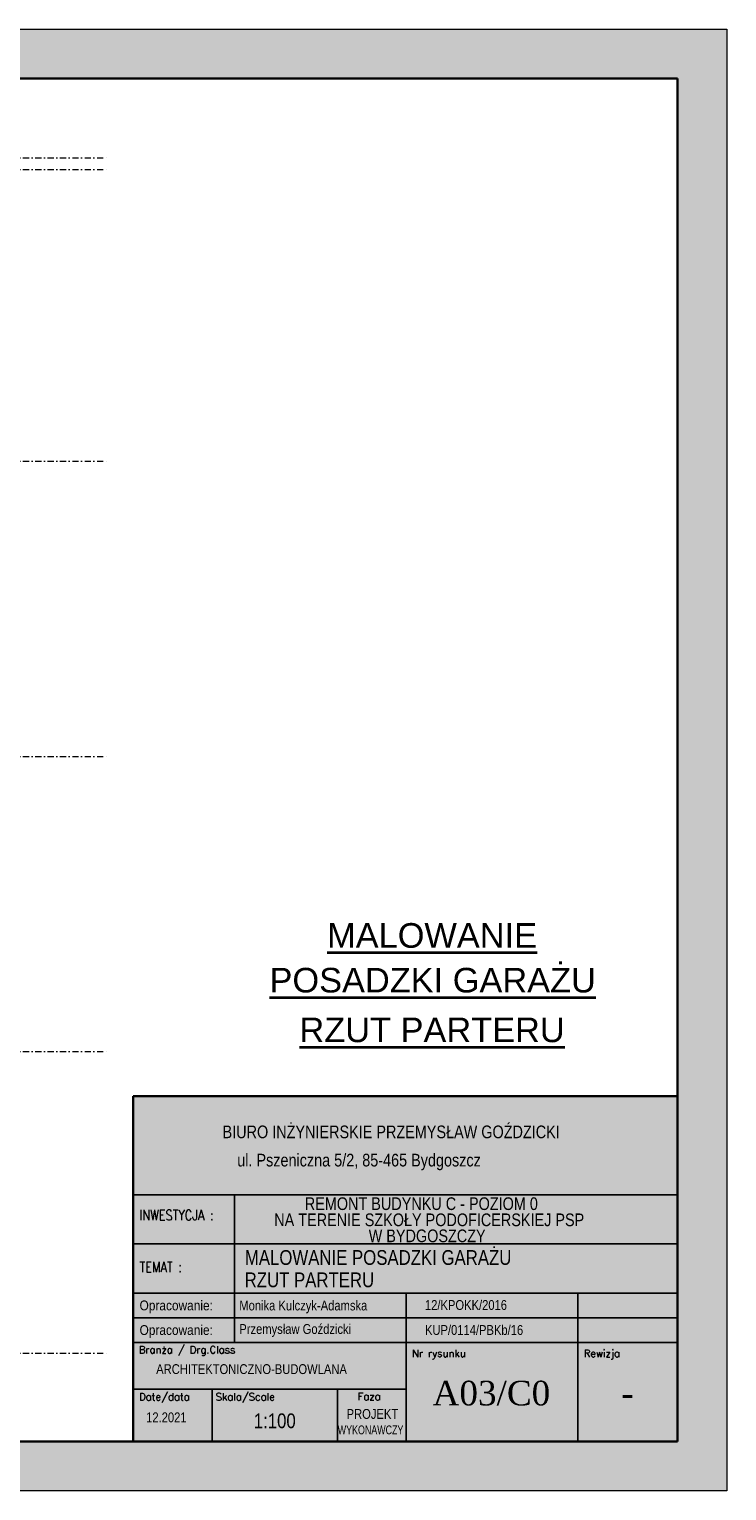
# Model space of a CAD drawing. Header units: millimetres. Extents: x 14137 to 18337, y -970 to 2231.
# Tile 5 of 5: x 16919 to 18337, y -754 to 2216. Entities that reach past the tile are written whole.
import ezdxf
from ezdxf.enums import TextEntityAlignment as Align

# ---------------------------------------------------------------- set-up
doc = ezdxf.new("R2010")
doc.units = ezdxf.units.MM
doc.linetypes.add('DASHDOT', pattern=[1, 0.5, -0.25, 0, -0.25])
for name, color, linetype, lineweight in [('Cienka', 7, 'Continuous', 18), ('M_Teksty duże', 3, 'Continuous', 35), ('PG_OSIE', 1, 'DASHDOT', 18), ('PG_WIDOKOWE_CIENKIE', 1, 'Continuous', 18), ('Przekrojowa', 60, 'Continuous', 18), ('TABC', 1, 'Continuous', 18), ('TABELKA', 7, 'Continuous', 18)]:
    doc.layers.add(name, color=color, linetype=linetype, lineweight=lineweight)
doc.styles.add('BIKTS', font='bikromsw.shx', dxfattribs={"width": 0.85})
doc.styles.add('MCAD_TD', font='arial.ttf')
doc.styles.add('ROMANC', font='times.ttf', dxfattribs={"height": 20})
doc.styles.add('ROMANS', font='bikromsw.shx', dxfattribs={"width": 0.8})
doc.styles.add('SIMPLEX', font='SIMPLEX')

# ---------------------------------------------------------------- blocks, each defined once
blk = doc.blocks.new('A$C38c5ed0e')
at = {"true_color": 0xffffff}
h = blk.add_hatch(color=7, dxfattribs=at)
h.dxf.hatch_style = 1
h.paths.add_polyline_path([(1107.2, 702), (0, 702), (0, 0), (1107.2, 0)])
at = {"layer": 'Przekrojowa', "color": 18, "lineweight": 30, "true_color": 0x000000}
for p, q in [((0, 0), (0, 702)), ((0, 702), (1107.2, 702))]:
    blk.add_line(p, q, dxfattribs=at)
blk = doc.blocks.new('TAB-SP')
at = {"color": 18, "true_color": 0x000000}
for p, q in [((-5536, 0), (-5536, 3510)), ((-5536, 3510), (0, 3510)), ((0, 3510), (0, 0)), ((-4506, 2008), (-4506, 2508)), ((-5536, 2008), (0, 2008)), ((-4506, 1014), (-4506, 2025)), ((-2760, 1508), (-2760, 531)), ((-1014, 1508), (-1014, 1008)), ((-5520, 1258), (0, 1258)), ((0, 1008), (-5536, 1008)), ((-4506, 1008), (-4506, 1014)), ((-1014, 0), (-1014, 1008)), ((-5536, 0), (0, 0))]:
    blk.add_line(p, q, dxfattribs=at)
at = {"color": 18, "linetype": 'Continuous', "true_color": 0x000000}
for p, q in [((0, 2508), (-5536, 2508)), ((0, 1508), (-5536, 1508)), ((-2760, 531), (-5536, 531)), ((-4733, 0), (-4733, 531)), ((-3457, 0), (-3457, 531)), ((-2760, 531), (-2760, 0))]:
    blk.add_line(p, q, dxfattribs=at)
at = {"color": 18, "true_color": 0x000000, "style": 'ROMANS', "width": 0.711769}
for p, p2 in [((-5470, 1333), (-4691, 1333)), ((-5470, 1083), (-4691, 1083))]:
    blk.add_text('Opracowanie: ', height=100, dxfattribs=at).set_placement(p, p2, align=Align.FIT)
at = {"color": 18, "true_color": 0x000000, "style": 'BIKTS', "width": 0.85}
for tag, p, height in [('TEMAT1', (-4383, 1811), 150), ('TEMAT2', (-4383, 1591), 150), ('PROJEKTOWAł1', (-4383, 1336), 100), ('UPR.NR1', (-2569, 1341), 100), ('PROJEKTOWAŁ2', (-4383, 1086), 100), ('UPR.NR2', (-2569, 1091), 100), ('BRANżA', (-4783, 686), 100), ('FAZA', (-3199, 242), 100), ('DATA', (-5403, 196), 100), ('SKALA', (-4363, 136), 150), ('UPR.NR4', (-3378, 73), 100)]:
    blk.add_attdef(tag, p, '', height=height, dxfattribs=at)
at = {"color": 18, "true_color": 0x000000, "style": 'ROMANC'}
for tag, p in [('NR', (-2075, 368)), ('REWIZJA', (-508, 368))]:
    blk.add_attdef(tag, text='', height=250, dxfattribs=at).set_placement(p, align=Align.CENTER)
at = {"layer": 'TABC', "color": 18, "linetype": 'Continuous', "true_color": 0x000000, "style": 'SIMPLEX'}
for s, p in [('Branża / Drg.Class', (-5478, 896)), ('Nr rysunku', (-2700, 859)), ('Rewizja', (-954, 859)), ('Date/data', (-5475, 418)), ('Skala/Scale', (-4696, 418)), ('Faza', (-3252, 421))]:
    blk.add_text(s, height=74.6, dxfattribs=at).set_placement(p)
at = {"layer": 'TABELKA', "color": 18, "true_color": 0x000000}
for s, height, style, width, p in [('BIURO INŻYNIERSKIE PRZEMYSŁAW GOŹDZICKI', 128.93, 'BIKTS', 0.85, (-4626, 3082)), ('ul. Pszeniczna 5/2, 85-465 Bydgoszcz', 128.93, 'BIKTS', 0.85, (-4477, 2795)), ('INWESTYCJA :', 105.6, 'SIMPLEX', 0.8, (-5470, 2248)), ('TEMAT :', 105.6, 'SIMPLEX', 0.8, (-5470, 1721))]:
    blk.add_text(s, height=height, dxfattribs=dict(at, style=style, width=width)).set_placement(p)
blk = doc.blocks.new('A$Cac88b9fa')
at = {"true_color": 0xffffff}
h = blk.add_hatch(color=7, dxfattribs=at)
h.dxf.hatch_style = 1
h.paths.add_polyline_path([(4200, 2970), (0, 2970), (0, 0), (4200, 0)])
h.paths.add_polyline_path([(300, 2870), (4100, 2870), (4100, 100), (300, 100)], flags=16)
at = {"layer": 'Cienka', "color": 1}
for p, q in [((0, 2970), (4200, 2970)), ((0, 0), (0, 2970)), ((4200, 2970), (4200, 0)), ((4200, 0), (0, 0))]:
    blk.add_line(p, q, dxfattribs=at)
at = {"layer": 'Przekrojowa', "color": 18, "lineweight": 30, "true_color": 0x000000}
for p, q in [((300, 100), (300, 2870)), ((300, 2870), (4100, 2870)), ((4100, 2870), (4100, 100)), ((4100, 100), (300, 100))]:
    blk.add_line(p, q, dxfattribs=at)

msp = doc.modelspace()

# ---------------------------------------------------------------- linework, layer by layer
at = {"layer": 'PG_OSIE', "color": 18, "ltscale": 25, "true_color": 0x000000}
for points in [[(14797.6, 1954.5), (17077.9, 1954.5)], [(14797.6, 1930.5), (17077.9, 1930.5)], [(14797.6, 1338), (17077.9, 1338)], [(14797.6, 738), (17077.9, 738)], [(14797.6, 138), (17077.9, 138)], [(14797.6, -474.5), (17077.9, -474.5)]]:
    msp.add_lwpolyline(points, dxfattribs=at)

# ---------------------------------------------------------------- block references
at = {"color": 18, "true_color": 0x000000}
ref = msp.add_blockref('TAB-SP', (18237.1, -654.3), dxfattribs=dict(at, xscale=0.1999999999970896, yscale=0.1999999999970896, zscale=0.1999999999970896))
ref.add_attrib('TEMAT1', 'MALOWANIE POSADZKI GARAŻU', (17357.2, -295.3), dxfattribs={"color": 250, "height": 30, "style": 'BIKTS', "width": 0.85})
ref.add_attrib('TEMAT2', 'RZUT PARTERU', (17356.8, -340.7), dxfattribs={"color": 250, "height": 30, "style": 'BIKTS', "width": 0.85})
ref.add_attrib('PROJEKTOWAł1', 'Przemysław Goździcki', (17345.9, -435.6), dxfattribs={"color": 250, "height": 20, "style": 'BIKTS', "width": 0.85})
ref.add_attrib('UPR.NR1', 'KUP/0114/PBKb/16', (17723.4, -437.6), dxfattribs={"color": 250, "height": 20, "style": 'BIKTS', "width": 0.85})
ref.add_attrib('PROJEKTOWAł2', 'Monika Kulczyk-Adamska', (17345.9, -387.8), dxfattribs={"color": 250, "height": 20, "style": 'BIKTS', "width": 0.85})
ref.add_attrib('UPR.NR2', '12/KPOKK/2016', (17723.4, -386.8), dxfattribs={"color": 250, "height": 20, "style": 'BIKTS', "width": 0.85})
ref.add_attrib('UPR.NR4', 'WYKONAWCZY', (17546.1, -639.6), dxfattribs={"color": 250, "height": 18, "style": 'BIKTS', "width": 0.75})
ref.add_attrib('BRANżA', 'ARCHITEKTONICZNO-BUDOWLANA', (17176.9, -517.1), dxfattribs={"color": 250, "height": 20, "style": 'BIKTS', "width": 0.85})
ref.add_attrib('DATA', '12.2021', (17156.5, -615.1), dxfattribs={"color": 250, "height": 20, "style": 'BIKTS', "width": 0.85})
ref.add_attrib('SKALA', '1:100', (17375.3, -627.1), dxfattribs={"color": 250, "height": 30, "style": 'BIKTS', "width": 0.85})
ref.add_attrib('FAZA', 'PROJEKT ', (17564.1, -608.2), dxfattribs={"color": 250, "height": 20, "style": 'BIKTS', "width": 0.85})
ref.add_attrib('NR', 'A03/C0', dxfattribs={"color": 250, "height": 50, "style": 'ROMANC'}).set_placement((17858.5, -580.8), align=Align.CENTER)
ref.add_attrib('REWIZJA', '-', dxfattribs={"color": 250, "height": 50, "style": 'ROMANC'}).set_placement((18135.4, -580.8), align=Align.CENTER)
at = {"layer": 'PG_WIDOKOWE_CIENKIE', "color": 6, "lineweight": 30}
for name, p in [('A$Cac88b9fa', (14137.1, -754.3)), ('A$C38c5ed0e', (17129.9, -654.3))]:
    msp.add_blockref(name, p, dxfattribs=at)

# ---------------------------------------------------------------- texts
at = {"layer": 'M_Teksty duże', "color": 18, "style": 'MCAD_TD'}
for s, p in [('%%UMALOWANIE', (17524.4, 349.2)), ('%%UPOSADZKI GARAŻU', (17407.3, 258.3)), ('%%URZUT PARTERU', (17468.2, 157.3))]:
    msp.add_text(s, height=50, dxfattribs=at).set_placement(p)
at = {"layer": 'TABELKA', "color": 18, "true_color": 0x000000, "style": 'BIKTS', "width": 0.85}
for s, p in [('REMONT BUDYNKU C - POZIOM 0', (17479.1, -183.8)), ('NA TERENIE SZKOŁY PODOFICERSKIEJ PSP ', (17416.9, -216.6))]:
    msp.add_text(s, height=25.786, dxfattribs=at).set_placement(p)
at = {"layer": 'TABELKA', "color": 18, "true_color": 0x000000, "insert": (17609, -223.4), "char_height": 25.786, "width": 306.052, "attachment_point": 1, "style": 'BIKTS'}
msp.add_mtext('W BYDGOSZCZY', dxfattribs=at)

doc.saveas('drawing.dxf')
